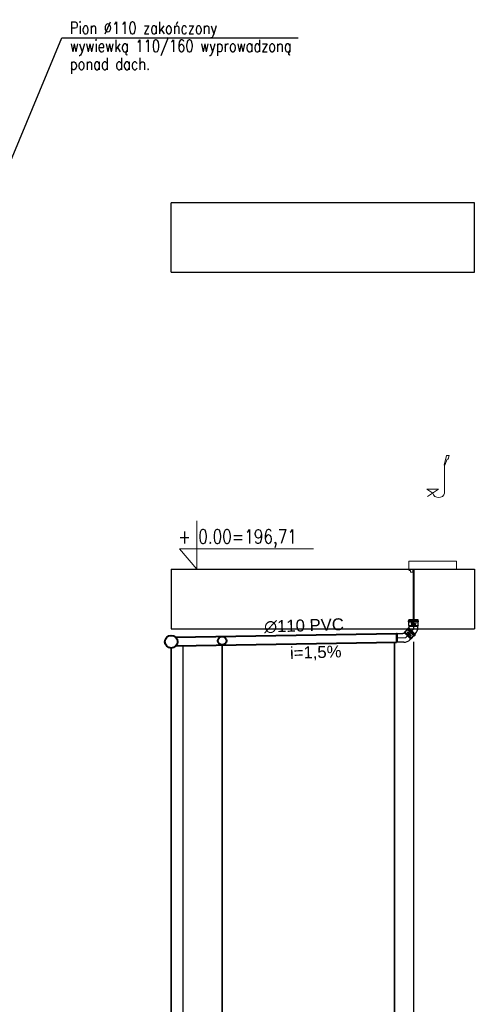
# Model space of a CAD drawing. Header units: inches. Extents: x -4581 to 28141, y -59678 to 5024.
# Tile 9 of 18: x 11437 to 12008, y 3743 to 4976. Entities that reach past the tile are written whole.
import ezdxf
from ezdxf import colors
from ezdxf.entities.mleader import LeaderData, LeaderLine
from ezdxf.enums import TextEntityAlignment as Align
from ezdxf.lldxf.tags import DXFTag
from ezdxf.math import Vec2, Vec3

# ---------------------------------------------------------------- set-up
doc = ezdxf.new("R2010")
doc.units = ezdxf.units.IN
doc.header["$MEASUREMENT"] = 0
for name, color, linetype, lineweight in [('2DH_OBJ', 250, 'Continuous', 9), ('AK_OPIS', 94, 'Continuous', 25), ('IS - opis tabeli profilu', 7, 'Continuous', 30), ('IS - R - opis rzędne', 232, 'Continuous', 9), ('IS - rury PVC DN160', 134, 'Continuous', 30)]:
    doc.layers.add(name, color=color, linetype=linetype, lineweight=lineweight)
for name, color, linetype, plot in [('3DCPCOLOR124', 152, 'Continuous', False), ('3DCPCOLOR242', 242, 'Continuous', False), ('CP_DETAL', 33, 'Continuous', False)]:
    doc.layers.add(name, color=color, linetype=linetype, plot=plot)
doc.layers.add('CP_AXISKA', color=7, linetype='DASHDOT', lineweight=15, plot=False)
for name, color, linetype, true_color in [('IS_Sieci_na_profilu', 7, 'SOLID', 0x000000), ('IS_Tabelka_profilu', 7, 'SOLID', 0x000000), ('IS_Teren_proj', 7, 'SOLID', 0x000000)]:
    doc.layers.add(name, color=color, linetype=linetype, true_color=true_color)
doc.styles.add('CP_ATTR', font='ROMANS.SHX')
doc.styles.add('ROMANS', font='romans.shx')
doc.styles.add('STYL1', font='SIMPLEX.SHX', dxfattribs={"width": 0.8})
tags = doc.linetypes.add('DASHDOT', pattern=[20, 10, -5, 0, -5]).pattern_tags.tags
tags[10:11] = [DXFTag(74, 4), DXFTag(75, 0), DXFTag(340, '0'), DXFTag(46, 0.0), DXFTag(50, 0.0), DXFTag(44, 0.0), DXFTag(45, 0.0)]
tags[8:9] = [DXFTag(74, 4), DXFTag(75, 0), DXFTag(340, '0'), DXFTag(46, 0.0), DXFTag(50, 0.0), DXFTag(44, 0.0), DXFTag(45, 0.0)]
tags[6:7] = [DXFTag(74, 4), DXFTag(75, 0), DXFTag(340, '0'), DXFTag(46, 0.0), DXFTag(50, 0.0), DXFTag(44, 0.0), DXFTag(45, 0.0)]
tags[4:5] = [DXFTag(74, 4), DXFTag(75, 0), DXFTag(340, '0'), DXFTag(46, 0.0), DXFTag(50, 0.0), DXFTag(44, 0.0), DXFTag(45, 0.0)]
tags = doc.linetypes.add('SOLID', pattern=[10, 10, 0]).pattern_tags.tags
tags[6:7] = [DXFTag(74, 4), DXFTag(75, 0), DXFTag(340, '0'), DXFTag(46, 0.0), DXFTag(50, 0.0), DXFTag(44, 0.0), DXFTag(45, 0.0)]
tags[4:5] = [DXFTag(74, 4), DXFTag(75, 0), DXFTag(340, '0'), DXFTag(46, 0.0), DXFTag(50, 0.0), DXFTag(44, 0.0), DXFTag(45, 0.0)]

# ---------------------------------------------------------------- blocks, each defined once
blk = doc.blocks.new('PDHS_743')
for p, q in [((0.446, 1.35), (0.472, 1.474)), ((0.454, 1.35), (0.483, 1.426)), ((0.472, 1.474), (0.506, 1.474)), ((0.483, 1.426), (0.496, 1.426)), ((0.496, 1.426), (0.506, 1.474)), ((0.446, 1.35), (0.454, 1.35)), ((0.45, 1), (0.45, 1.35)), ((0.375, 1.05), (0.225, 1.05)), ((0.225, 1.05), (0.3, 1)), ((0.375, 1.05), (0.237, 0.958)), ((0, 0.05), (0, 0.15)), ((0, 0.15), (0.6, 0.15)), ((0.6, 0.15), (0.6, 0.05)), ((0.6, 0.05), (0, 0.05)), ((0.02, 0.03), (0, 0.03)), ((0.02, 0.01), (0.02, 0.03)), ((0.05, 0.01), (0.02, 0.01)), ((0.05, 0.05), (0.05, 0.01))]:
    blk.add_line(p, q)
blk.add_arc((0.375, 1.025), 0.0791, 198.4349, 341.5651)
at = {"linetype": 'ByBlock', "style": 'CP_ATTR', "flags": 9}
for tag, p in [('NAME', (-0.092, -0.018)), ('GROUP', (-0.092, -0.018)), ('NUMBER', (-0.092, -0.019)), ('PRODUCER', (-0.092, -0.018)), ('ARTICLE', (-0.092, -0.018)), ('CHARACTER', (-0.092, -0.018)), ('PN', (-0.092, -0.018)), ('TEMPERATURE', (-0.092, -0.018)), ('FLOW', (-0.092, -0.018)), ('VOLTAGE', (-0.092, -0.019)), ('WEIGHT', (-0.092, -0.018)), ('OTHER', (-0.092, -0.018)), ('PRODUCT-TYPE', (-0.092, -0.019)), ('ORDER-NO', (-0.092, -0.019)), ('POWER', (-0.092, -0.019)), ('DN', (-0.091, -0.019))]:
    blk.add_attdef(tag, text='', height=0.00005, dxfattribs=at).set_placement(p, align=Align.MIDDLE_LEFT)
blk = doc.blocks.new('2dmgn002_logo01')
at = {"layer": '3DCPCOLOR124'}
for p, q in [((-4, 7), (-5.1, 7)), ((-5.1, 7), (-5.1, 4.8)), ((-4, 5.1), (-4, 7)), ((-4, 3.8), (1.9, 3.8)), ((1.6, 4.8), (-3.7, 4.8)), ((1.9, 16.5), (-2.9, 16.5)), ((-2.9, 16.5), (-2.9, 15.5)), ((-2.9, 15.5), (1.6, 15.5)), ((1.6, 14.4), (-2.9, 14.4)), ((-2.9, 14.4), (-2.9, 13.4)), ((-2.9, 13.4), (1.6, 13.4)), ((1.6, 12.3), (-2.9, 12.3)), ((-2.9, 12.3), (-2.9, 11.3)), ((-2.9, 11.3), (1.9, 11.3)), ((-2.9, 9.6), (-2.9, 8.9)), ((-2.9, 8.9), (-1.9, 8.9)), ((1.6, 8.6), (-2.9, 8.6)), ((-2.9, 8.6), (-2.9, 7.5)), ((-2.9, 7.5), (1.9, 7.5)), ((-2.9, 5.9), (-2.9, 5.2)), ((-2.9, 5.2), (-1.9, 5.2)), ((1.9, 3.2), (-2.9, 3.2)), ((-2.9, 3.2), (-2.9, 2.2)), ((-2.9, 2.2), (1.6, 2.2)), ((1.6, 1.1), (-2.9, 1.1)), ((-2.9, 1.1), (-2.9, 0)), ((-2.9, 0), (1.9, 0)), ((1.9, 10.7), (-1.9, 10.7)), ((-1.9, 8.9), (-1.9, 9.4)), ((1.9, 7), (-1.9, 7)), ((-1.9, 5.2), (-1.9, 5.6)), ((-1.6, 9.6), (1.6, 9.6)), ((-1.6, 5.9), (1.6, 5.9)), ((1.9, 15.2), (1.9, 14.7)), ((1.9, 13.1), (1.9, 12.6)), ((1.9, 9.4), (1.9, 8.8)), ((1.9, 5.6), (1.9, 5.1)), ((1.9, 1.9), (1.9, 1.4)), ((2.9, 14.4), (2.9, 15.5)), ((2.9, 12.3), (2.9, 13.4)), ((2.9, 8.6), (2.9, 9.7)), ((2.9, 4.8), (2.9, 5.9)), ((2.9, 2.2), (2.9, 1.1)), ((-2.9, -1.6), (-2.9, -2.3)), ((-2.9, -2.3), (-1.9, -2.3)), ((1.6, -2.6), (-2.9, -2.6)), ((-2.9, -2.6), (-2.9, -3.1)), ((-2.9, -3.1), (-0.8, -3.7)), ((1.9, -0.5), (-1.9, -0.5)), ((-1.9, -2.3), (-1.9, -1.8)), ((-1.6, -1.6), (1.6, -1.6)), ((-0.8, -3.7), (1.9, -3.7)), ((1.9, -1.8), (1.9, -2.4)), ((2.9, -2.6), (2.9, -1.6))]:
    blk.add_line(p, q, dxfattribs=at)
for centre, radius, start, end in [((-4, 4.8), 1.06, 179.73928, 270), ((-3.7, 5.1), 0.264, 180, 269.90231), ((-1.9, 9.6), 1.07, 90, 180), ((-1.9, 5.9), 1.07, 90, 180), ((-1.6, 9.4), 0.246, 90, 184.12329), ((-1.6, 5.7), 0.246, 90, 184.04749), ((1.6, 15.2), 0.293, 359.50377, 90), ((1.6, 14.7), 0.291, 269.5684, 360), ((1.6, 13.1), 0.293, 359.52315, 90), ((1.6, 12.6), 0.293, 270, 359.99892), ((1.6, 9.4), 0.264, 0, 90), ((1.6, 8.8), 0.264, 270, 359.93488), ((1.6, 5.6), 0.264, 360, 90), ((1.6, 5.1), 0.264, 270, 0.01085), ((1.6, 1.9), 0.264, 0.07598, 90), ((1.6, 1.4), 0.264, 270, 359.92402), ((1.9, 15.5), 1.04, 359.84034, 90), ((1.9, 12.3), 1.04, 270, 0.01929), ((1.9, 9.6), 1.06, 0.42142, 90), ((1.9, 8.6), 1.07, 270.28219, 0), ((1.9, 5.9), 1.06, 360, 90), ((1.9, 4.8), 1.07, 270.26342, 0), ((1.9, 2.2), 1.06, 359.57858, 90), ((1.9, 1.1), 1.07, 270.28755, 359.99846), ((2.3, 14.4), 0.598, 296.56041, 0), ((2.3, 13.4), 0.608, 359.98071, 62.82231), ((-1.9, -1.6), 1.07, 90, 180), ((-1.6, -1.8), 0.246, 90, 184.11247), ((1.6, -1.8), 0.264, 360, 90.0217), ((1.6, -2.4), 0.264, 270, 359.90229), ((1.9, -1.6), 1.06, 359.57858, 90), ((1.9, -2.6), 1.06, 269.70479, 359.99987)]:
    blk.add_arc(centre, radius, start, end, dxfattribs=at)
at = {"layer": '3DCPCOLOR242'}
for p, q in [((-2.7, -3.9), (-4, -3.6)), ((0.1, -4.1), (-3.9, -3)), ((-0.1, -11.3), (-2.3, -10.7)), ((1.1, -7.7), (-1.9, -6.9)), ((-0.2, -15.9), (-1.9, -15.4)), ((1.1, -7.2), (-1.7, -6.4)), ((-1.7, -14.9), (-0.1, -15.3)), ((-0.2, -16), (-0.2, -15.9)), ((1.2, -16.2), (0.5, -16)), ((0.5, -16), (0.5, -16.3)), ((1.1, -7.7), (1.3, -7.7))]:
    blk.add_line(p, q, dxfattribs=at)
for centre, radius, start, end in [((-4.3, -3.1), 0.174, 139.47476, 200.56362), ((-4, -3), 0.481, 201.32484, 240.90127), ((-4.2, -3.2), 0.283, 75.9119, 135.99831), ((-4.2, -3.9), 0.981, 73.81227, 86.51713), ((-3.5, -1.9), 1.69, 243.73825, 254.24651), ((-2.4, -15.6), 0.816, 103.18733, 179.70994), ((-2.2, -15.6), 0.973, 181.20145, 240.279), ((-2.5, -4.5), 0.644, 111.11523, 163.48137), ((-2.1, -4.5), 0.997, 166.5679, 210.09873), ((-2.2, -7.1), 0.892, 155.01321, 214.60209), ((-2.3, -9.2), 0.816, 114.06431, 202.86939), ((-2.4, -10.8), 0.727, 106.1924, 195.31955), ((-2.2, -10.8), 0.883, 195.37729, 250.06823), ((-1.8, -12.7), 1.31, 133.99181, 256.46177), ((-0.6, -3.6), 2.73, 211.32132, 275.04453), ((-2.3, -7.1), 0.818, 103.03232, 153.31269), ((-2.3, -7.3), 0.748, 209.44333, 244.75523), ((-1.6, -8.9), 1.49, 201.67038, 231.30759), ((-2.5, -12), 0.293, 73.84283, 119.965), ((-2.6, -16.1), 0.301, 251.92709, 357.04439), ((-2.6, -7.3), 0.65, 265.66222, 285.52498), ((-2, -10.2), 1.88, 87.16064, 107.98583), ((-2, -4.7), 0.539, 116.61609, 177.02077), ((-1.7, -4.6), 0.806, 185.92882, 229.59092), ((-2.2, -8.1), 1.79, 72.29581, 99.07357), ((-2.1, -7.2), 0.393, 146.96157, 189.51991), ((-2.3, -10.9), 0.21, 72.14881, 182.46762), ((-2.2, -10.9), 0.37, 183.0166, 240.61517), ((-2.5, -11.4), 0.207, 256.87231, 333.10474), ((-1.9, -12.8), 0.636, 127.36445, 245.55279), ((-2.3, -16.8), 1.99, 73.17854, 97.06791), ((-2.2, -15.7), 0.348, 90.07346, 226.67742), ((-2.1, -7.2), 0.357, 74.32024, 141.48526), ((-1.9, -7.1), 0.609, 195.14508, 225.76705), ((-2.5, -7.7), 0.265, 290.23773, 337.52914), ((-2, -9.4), 0.472, 98.78993, 190.58247), ((-1.5, -9.3), 0.981, 191.93887, 227.93558), ((-2.5, -12.1), 0.449, 8.72439, 76.05515), ((-2.6, -16.2), 0.279, 6.29239, 59.42508), ((-2.4, -7.7), 0.183, 21.5725, 49.11602), ((-2.4, -11.4), 0.167, 6.09693, 51.25913), ((-2.7, -11.3), 0.433, 342.50928, 1.32782), ((-2.7, -11.7), 0.662, 310.19394, 332.43036), ((-1.9, -4.9), 0.776, 84.80696, 112.52828), ((-0.8, -3.6), 2.14, 227.76809, 264.97098), ((-2.5, -7.7), 0.249, 338.43027, 15.91637), ((-2.7, -18.5), 3.22, 74.17003, 79.89146), ((-0.6, -8), 2.56, 233.55293, 269.01687), ((-2, -13.1), 0.234, 234.86383, 292.37274), ((-1.8, -13.2), 0.719, 250.74796, 317.74811), ((-2.3, -8), 1.19, 72.26909, 76.76456), ((-1.8, -10.9), 2.01, 44.3614, 97.33402), ((-2, -11.1), 2.72, 40.23654, 88.54608), ((-2.3, -12.7), 0.729, 297.35331, 322.4271), ((-2.1, -7.2), 2.99, 66.1532, 85.5553), ((-3.2, -12.1), 1.85, 323.49167, 337.62755), ((-0.6, -13.1), 0.918, 120.98328, 158.93973), ((-4.6, -11.4), 4.03, 325.44217, 333.88008), ((-0.8, -13), 0.784, 70.65968, 109.73354), ((-0.8, -4.4), 1.34, 263.8725, 286.52821), ((0.3, -13.9), 1.45, 136.23705, 152.79299), ((-1.9, -6.3), 2.13, 46.51655, 60.5203), ((-0.6, -13.1), 0.24, 82.50251, 118.50435), ((-0.6, -10), 0.492, 264.11106, 2.31167), ((-0.7, -13.4), 0.557, 329.50413, 78.25175), ((-1.1, -5.4), 0.961, 11.11124, 45.43142), ((-0.6, -5.3), 0.455, 294.16818, 9.83832), ((-0.9, -13.5), 1.23, 313.61713, 74.8695), ((1.1, -14.9), 1.81, 138.31774, 150.34994), ((-0.3, -14.1), 0.179, 156.2477, 208.06619), ((0, -13.9), 0.536, 211.35444, 244.0918), ((-0.4, -5.5), 0.842, 271.34773, 20.70805), ((-0.9, -10.1), 0.755, 5.47841, 47.26611), ((-0.1, -14.1), 0.258, 239.00324, 288.60589), ((0.5, -16), 0.659, 177.15913, 197.97133), ((0.1, -10.3), 1.05, 255.0292, 275.25426), ((0.1, -15), 0.202, 99.26049, 177.52289), ((-21.3, -14), 21.2, 356.55137, 357.45194), ((0.3, -16.2), 0.401, 190.32938, 250.47852), ((0.3, -3.8), 0.817, 249.48618, 262.64906), ((-1.3, -5.9), 1.81, 22.39599, 45.50711), ((-0.3, -10.2), 0.698, 293.28307, 345.06705), ((0, -11.3), 0.454, 64.25671, 85.18429), ((0, -15.4), 0.621, 76.06266, 90.12242), ((-0.1, -4.6), 0.557, 50.01469, 70.91433), ((0.2, -4.3), 0.318, 263.62486, 288.27847), ((-0.9, -10.2), 1.29, 351.84431, 42.45471), ((0.2, -16.2), 0.393, 256.69648, 303.22105), ((0, -11.2), 0.401, 23.69289, 71.50149), ((0.2, -11.2), 0.197, 270.94675, 310.56308), ((0.2, -15.1), 0.29, 45.81063, 81.4207), ((0.1, -4.4), 0.288, 10.01081, 50.85672), ((0.2, -4.5), 0.156, 287.1813, 350.19267), ((0, -4.5), 0.37, 349.83802, 10.02954), ((0.2, -11.2), 0.243, 323.08752, 22.10032), ((-0.2, -15.3), 0.664, 5.03007, 36.75957), ((0.3, -16.3), 0.182, 308.0482, 0.81247), ((9.7, -15), 9.21, 181.61293, 183.26496), ((-1.8, -25.8), 10.6, 74.87484, 77.68617), ((0.7, -16.5), 0.942, 56.65606, 73.6716), ((0.6, -8.4), 1.34, 58.78007, 70.73251), ((1.2, -16.1), 0.134, 265.24474, 321.72006), ((1.2, -7.5), 0.301, 17.91794, 59.99432), ((1.1, -7.5), 0.33, 314.20176, 5.594), ((1.3, -7.6), 0.133, 265.16594, 303.58712), ((1.1, -16), 0.3, 13.27277, 58.04455), ((1, -15.9), 0.408, 326.73725, 2.23919)]:
    blk.add_arc(centre, radius, start, end, dxfattribs=at)
blk = doc.blocks.new('2d_mgphtp_0111_s2wtog_f6ow5t4')
for p, q in [((-13.4, 2.7), (-14, 2.6)), ((-14, -8.1), (-14, 2.6)), ((-13.4, 2.7), (-6.4, 2.7)), ((-5, 2.7), (-6.4, 2.7)), ((-5, 2.7), (-3.9, 3.9)), ((-3.7, 4.5), (-3.9, 3.9)), ((-3.7, 4.5), (-0.5, 7.7)), ((-0.9, 8.1), (0, 9)), ((-0.9, 8.1), (8.1, -0.9)), ((0, 9), (9, 0)), ((0.4, 8.6), (1.3, 9.5)), ((9.5, 1.3), (1.3, 9.5)), ((8.6, 0.4), (9.5, 1.3)), ((-13.4, -8.3), (-14, -8.1)), ((-6.4, -8.3), (-13.4, -8.3)), ((-5, -8.3), (-6.4, -8.3)), ((2.7, -5), (3.9, -3.9)), ((4.5, -3.7), (3.9, -3.9)), ((4.5, -3.7), (7.7, -0.5)), ((8.1, -0.9), (9, 0))]:
    blk.add_line(p, q)
blk.add_arc((-5, 2.7), 11, 270, 315)
at = {"layer": 'CP_AXISKA'}
for p, q in [((5.4, 5.4), (-2.8, -2.8)), ((-2.8, -2.8), (-14, -2.8))]:
    blk.add_line(p, q, dxfattribs=at)
at = {"layer": 'CP_DETAL'}
for p, q in [((-13.4, 2.7), (-13.4, -8.3)), ((-3.9, 3.9), (3.9, -3.9)), ((3.9, -3.9), (-3.9, 3.9)), ((-3.7, 4.5), (4.5, -3.7))]:
    blk.add_line(p, q, dxfattribs=at)
at = {"xscale": 0.14901960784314, "yscale": 0.17066666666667, "rotation": 45}
blk.add_blockref('2dmgn002_logo01', (2, 2), dxfattribs=at)
at = {"linetype": 'ByBlock', "style": 'CP_ATTR', "flags": 9}
for tag in ['DN', 'WEIGHT', 'MATERIAL', 'DIMS', 'OTHER', 'CHARACTER', 'PRODUCER', 'ORDER-NO', 'PRODUCT-TYPE', 'ARTICLE', 'GROUP', 'NUMBER', 'NAME']:
    blk.add_attdef(tag, text='', height=0.00005, dxfattribs=at).set_placement((-14, -8.3), align=Align.MIDDLE_LEFT)

msp = doc.modelspace()

# ---------------------------------------------------------------- linework, layer by layer
at = {"layer": 'IS - R - opis rzędne'}
for p, q in [((11659.5, 4348.3), (11659.5, 4287.8)), ((11659.5, 4287.8), (11637.9, 4313.1)), ((11637.9, 4313.1), (11806.2, 4313.1))]:
    msp.add_line(p, q, dxfattribs=at)
at = {"layer": 'IS_Sieci_na_profilu', "color": 34, "lineweight": 40}
for p, q in [((11931.5, 4287.8), (11931.5, 4224)), ((11632.9, 4202.4), (11910.3, 4207.1)), ((11633.6, 4191.7), (11910.3, 4196.4))]:
    msp.add_line(p, q, dxfattribs=at)
for centre, radius in [((11627.5, 4196.7), 7.9), ((11691.4, 4198), 5.3)]:
    msp.add_circle(centre, radius, dxfattribs=at)
at = {"layer": 'IS_Tabelka_profilu'}
for p, q in [((11907.5, 4196.4), (11907.5, 3116.8)), ((11907.5, 3116.8), (11907.5, 4196.4)), ((11931.5, 4196.8), (11931.5, 3116.8)), ((11627.5, 4188.8), (11627.5, 3116.8)), ((11627.5, 3116.8), (11627.5, 4188.8)), ((11642.5, 2636.8), (11642.5, 4191.9)), ((11691.5, 4192.7), (11691.5, 3116.8)), ((11691.5, 3116.8), (11691.5, 4192.7))]:
    msp.add_line(p, q, dxfattribs=at)
at = {"layer": 'IS_Teren_proj'}
for p, q in [((11627.5, 4659.8), (11627.5, 4746.8)), ((12007.8, 4746.8), (11627.5, 4746.8)), ((12007.8, 4659.8), (12007.8, 4746.8)), ((11627.5, 4659.8), (12007.8, 4659.8)), ((11627.5, 4287.8), (11691.5, 4287.8)), ((11627.5, 4287.8), (11627.5, 4212.8)), ((11691.5, 4287.8), (11907.5, 4287.8)), ((11907.5, 4287.8), (12007.8, 4287.8)), ((11931.5, 4287.8), (11931.5, 4212.8)), ((12007.8, 4287.8), (12007.8, 4212.8)), ((11627.5, 4212.8), (11691.5, 4212.8)), ((11691.5, 4212.8), (11907.5, 4212.8)), ((11907.5, 4212.8), (12007.8, 4212.8))]:
    msp.add_line(p, q, dxfattribs=at)

# ---------------------------------------------------------------- block references
at = {"layer": '2DH_OBJ', "xscale": 100, "yscale": 100, "zscale": 100}
msp.add_blockref('PDHS_743', (11925.5, 4282.8), dxfattribs=at)
at = {"layer": 'IS - rury PVC DN160', "color": 42, "rotation": 45}
msp.add_blockref('2d_mgphtp_0111_s2wtog_f6ow5t4', (11931.5, 4216.4), dxfattribs=at)
at = {"layer": 'IS - rury PVC DN160', "color": 42}
msp.add_blockref('2d_mgphtp_0111_s2wtog_f6ow5t4', (11924.3, 4204.5), dxfattribs=at)

# ---------------------------------------------------------------- texts
at = {"layer": 'IS - opis tabeli profilu', "char_height": 15, "width": 274.472, "attachment_point": 7, "rotation": 1.7888}
for s, insert in [('{\\fArial|b0|i0|c238|p0;∅110 PVC\\Ftxt.shx|c238; }', (11744.3, 4207.2, 0)), ('{\\fArial|b0|i0|c238|p0;i=1,5%}', (11776.8, 4172.4, 0))]:
    msp.add_mtext(s, dxfattribs=dict(at, insert=insert))
at = {"layer": 'IS - R - opis rzędne', "style": 'ROMANS', "width": 0.8}
msp.add_text('+ 0.00=196,71', height=17.5, dxfattribs=at).set_placement((11636.3, 4319.8))

# ---------------------------------------------------------------- leaders
at = {"layer": 'AK_OPIS'}
ml = msp.add_multileader_mtext('Standard', dxfattribs=at)
ml.set_content('{\\Fsimplex.shx|c1;Pion %%C110 zakończony \\Pwywiewką 110/160 wyprowadzoną \\Pponad dach.}', color=256, style='STYL1')
ml.set_leader_properties(color=256)
ml.build(insert=Vec2(0, 0))
ml.multileader.update_dxf_attribs({"has_text_frame": 1, "text_left_attachment_type": 6, "text_right_attachment_type": 6, "text_top_attachment_type": 0, "text_bottom_attachment_type": 0, "dogleg_length": 0.1, "arrow_head_size": 10})
ctx = ml.context
ctx.base_point, ctx.char_height, ctx.arrow_head_size, ctx.landing_gap_size, ctx.plane_origin = Vec3(11490.3, 4953.2), 15, 10, 10, Vec3(4716.9, 9055)
ctx.left_attachment, ctx.right_attachment, ctx.attachment_type = 6, 6, 2
notes = []
notes.append((ctx, [(0, (1, 1, 0), (11490.2, 4953.2), (1, 0), 0.1, [(0, [(11404.2, 4746.8)], 256, [])])]))
ctx.mtext.insert, ctx.mtext.line_spacing_factor, ctx.mtext.flow_direction = Vec3(11500.3, 4973.2), 0.9, 5
for ctx, leaders in notes:
    for number, flags, end, landing, length, lines in leaders:
        leader = LeaderData()
        leader.index, (leader.has_last_leader_line, leader.has_dogleg_vector, leader.attachment_direction) = number, flags
        leader.last_leader_point, leader.dogleg_vector, leader.dogleg_length = Vec3(end), Vec3(landing), length
        for number, points, colour, breaks in lines:
            line = LeaderLine()
            line.index, line.vertices, line.color, line.breaks = number, Vec3.list(points), colors.encode_raw_color(colour), breaks
            leader.lines.append(line)
        ctx.leaders.append(leader)

doc.saveas('drawing.dxf')
